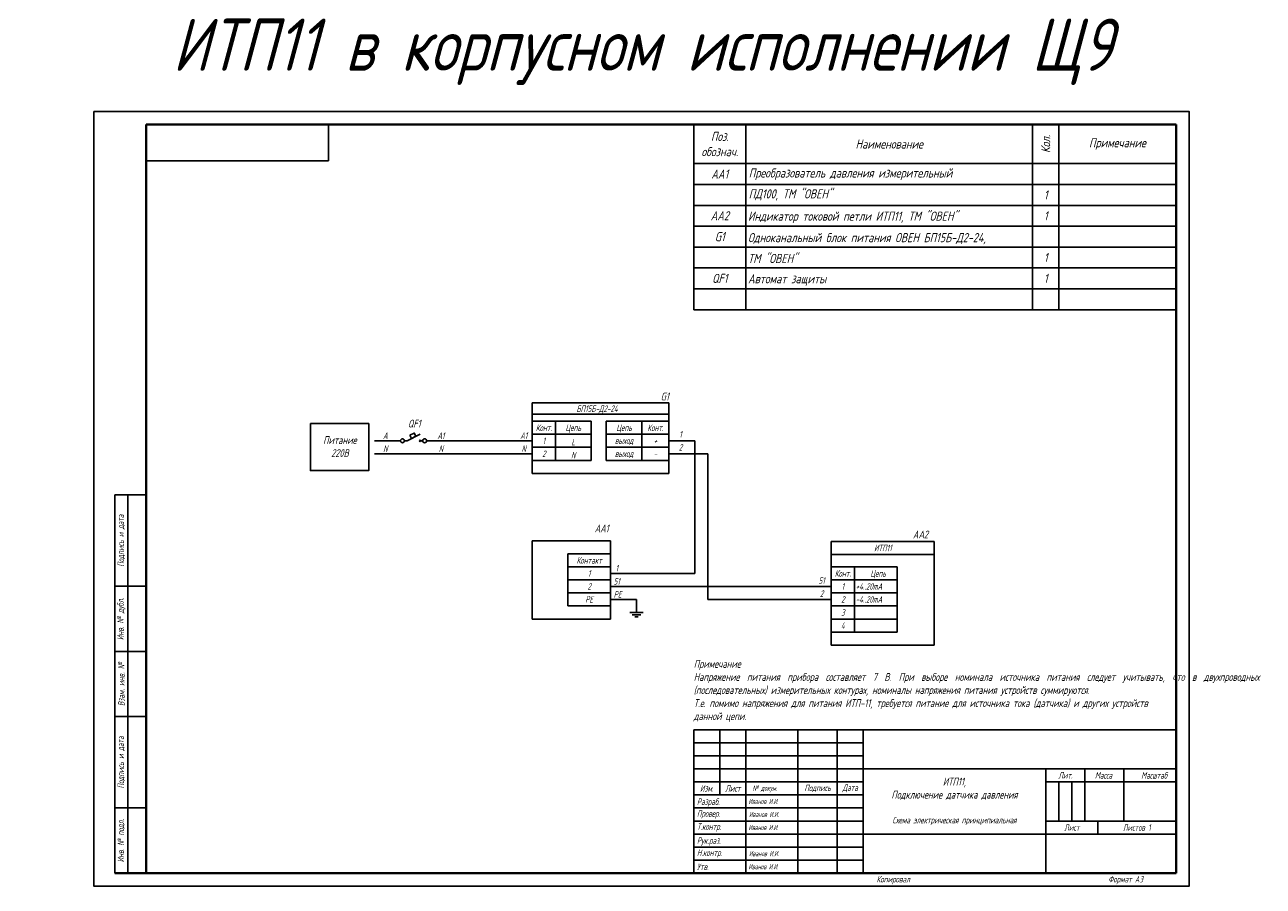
# Model space of a CAD drawing. Header units: millimetres. Extents: x 172 to 647, y 1024 to 1355.
import ezdxf
from ezdxf.enums import TextEntityAlignment as Align

# ---------------------------------------------------------------- set-up
doc = ezdxf.new("R2010")
doc.units = ezdxf.units.MM
doc.styles.add('gost2304', font='Gost.shx', dxfattribs={"width": 0.8, "oblique": 15, "height": 2.5})
doc.styles.add('ДЛЯ текста', font='Gost.shx', dxfattribs={"oblique": 15, "height": 3.5})

msp = doc.modelspace()

# ---------------------------------------------------------------- linework, layer by layer
at = {"color": 0}
for p, q in [((198.69, 1024.45), (198.69, 1321.45)), ((198.69, 1024.45), (198.69, 1321.45)), ((288.69, 1302.45), (288.69, 1316.45)), ((288.69, 1302.45), (288.69, 1316.45)), ((218.69, 1302.45), (288.69, 1302.45)), ((218.69, 1302.45), (288.69, 1302.45)), ((218.69, 1302.45), (288.69, 1302.45)), ((218.69, 1302.45), (288.69, 1302.45)), ((369.71, 1202.7), (374.71, 1202.7)), ((414.8, 1202.7), (409.8, 1202.7)), ((318.76, 1195.2), (323.76, 1197.7)), ((369.71, 1197.7), (374.71, 1197.7)), ((414.8, 1197.7), (409.8, 1197.7)), ((317.76, 1195.2), (318.76, 1195.2)), ((323.37, 1195.59), (324.15, 1194.81)), ((323.37, 1194.81), (324.15, 1195.59)), ((324.76, 1195.2), (323.76, 1195.2)), ((206.69, 1174.45), (206.69, 1029.45)), ((206.69, 1174.45), (218.69, 1174.45)), ((211.69, 1174.45), (211.69, 1029.45)), ((484.37, 1146.87), (489.37, 1146.87)), ((484.37, 1141.87), (489.37, 1141.87)), ((206.69, 1139.45), (218.69, 1139.45)), ((484.37, 1136.87), (489.37, 1136.87)), ((206.69, 1114.45), (218.69, 1114.45)), ((206.69, 1089.45), (218.69, 1089.45)), ((428.69, 1084.45), (428.69, 1029.45)), ((428.69, 1084.45), (613.69, 1084.45)), ((428.69, 1084.45), (428.69, 1029.45)), ((438.69, 1084.45), (438.69, 1059.45)), ((438.69, 1084.45), (438.69, 1059.45)), ((448.69, 1084.45), (448.69, 1029.45)), ((468.69, 1084.45), (468.69, 1029.45)), ((483.69, 1084.45), (483.69, 1029.45)), ((493.69, 1084.45), (493.69, 1029.45)), ((428.69, 1079.45), (493.69, 1079.45)), ((428.69, 1074.45), (493.69, 1074.45)), ((428.69, 1069.45), (493.69, 1069.45)), ((493.69, 1069.45), (613.69, 1069.45)), ((563.69, 1069.45), (563.69, 1029.45)), ((578.69, 1069.45), (578.69, 1049.45)), ((593.69, 1069.45), (593.69, 1049.45)), ((428.69, 1064.45), (493.69, 1064.45)), ((563.69, 1064.45), (613.69, 1064.45)), ((568.69, 1064.45), (568.69, 1049.45)), ((573.69, 1064.45), (573.69, 1049.45)), ((428.69, 1059.45), (493.69, 1059.45)), ((206.69, 1054.45), (218.69, 1054.45)), ((428.69, 1054.45), (493.69, 1054.45)), ((428.69, 1049.45), (493.69, 1049.45)), ((563.69, 1049.45), (613.69, 1049.45)), ((583.69, 1049.45), (583.69, 1044.45)), ((428.69, 1044.45), (493.69, 1044.45)), ((493.69, 1044.45), (613.69, 1044.45)), ((428.69, 1039.45), (493.69, 1039.45)), ((428.69, 1039.45), (493.69, 1039.45)), ((428.69, 1034.45), (493.69, 1034.45)), ((428.69, 1034.45), (493.69, 1034.45)), ((428.69, 1029.45), (613.69, 1029.45)), ((428.69, 1029.45), (613.69, 1029.45))]:
    msp.add_line(p, q, dxfattribs=at)
at = {"color": 0, "lineweight": 40}
for p, q in [((218.69, 1316.45), (218.69, 1029.45)), ((613.69, 1316.45), (218.69, 1316.45)), ((218.69, 1316.45), (218.69, 1029.45)), ((613.69, 1316.45), (613.69, 1029.45)), ((613.69, 1029.45), (206.69, 1029.45))]:
    msp.add_line(p, q, dxfattribs=at)
at = {"color": 0, "ltscale": 100}
for p, q in [((434.69, 1316.45), (428.69, 1316.45)), ((440.69, 1316.45), (434.69, 1316.45)), ((448.69, 1316.45), (440.69, 1316.45)), ((518.69, 1316.45), (448.69, 1316.45)), ((558.69, 1316.45), (448.69, 1316.45)), ((581.69, 1316.45), (518.69, 1316.45)), ((568.69, 1316.45), (558.69, 1316.45)), ((558.69, 1316.45), (558.69, 1245.45)), ((613.69, 1316.45), (568.69, 1316.45)), ((568.69, 1316.45), (568.69, 1245.45)), ((591.69, 1316.45), (581.69, 1316.45)), ((613.69, 1316.45), (591.69, 1316.45)), ((613.69, 1316.45), (613.69, 1301.45)), ((366.74, 1202.7), (366.74, 1209.8)), ((366.74, 1209.8), (419.17, 1209.8)), ((419.17, 1209.8), (419.17, 1202.7)), ((389.32, 1202.7), (389.32, 1187.7)), ((316.26, 1195.2), (306.26, 1195.2)), ((481.4, 1146.87), (481.4, 1156.58)), ((520.91, 1156.58), (481.4, 1156.58))]:
    msp.add_line(p, q, dxfattribs=at)
at = {"color": 7}
for p, q in [((428.69, 1245.45), (428.69, 1316.45)), ((428.69, 1316.45), (613.69, 1316.45)), ((448.69, 1245.45), (448.69, 1316.45)), ((428.69, 1301.45), (613.69, 1301.45)), ((428.69, 1293.45), (613.69, 1293.45)), ((428.69, 1285.45), (613.69, 1285.45)), ((428.69, 1277.45), (613.69, 1277.45)), ((428.69, 1269.45), (613.69, 1269.45)), ((428.69, 1269.45), (613.69, 1269.45)), ((428.69, 1261.45), (613.69, 1261.45)), ((428.69, 1261.45), (613.69, 1261.45)), ((428.69, 1253.45), (613.69, 1253.45)), ((428.69, 1253.45), (613.69, 1253.45)), ((428.69, 1245.45), (613.69, 1245.45)), ((428.69, 1245.45), (613.69, 1245.45)), ((428.69, 1084.45), (613.69, 1084.45))]:
    msp.add_line(p, q, dxfattribs=at)
at = {"color": 0, "ltscale": 0.05}
for p, q in [((419.17, 1205.45), (366.74, 1205.45)), ((389.32, 1202.7), (375.71, 1202.7)), ((395.19, 1202.7), (408.8, 1202.7)), ((395.19, 1187.7), (395.19, 1202.7)), ((375.71, 1197.7), (389.32, 1197.7)), ((408.8, 1197.7), (395.19, 1197.7)), ((375.71, 1192.7), (389.32, 1192.7)), ((408.8, 1192.7), (395.19, 1192.7)), ((375.71, 1187.7), (389.32, 1187.7)), ((375.71, 1187.7), (389.32, 1187.7)), ((408.8, 1187.7), (395.19, 1187.7)), ((408.8, 1187.7), (395.19, 1187.7)), ((380.48, 1151.87), (396.74, 1151.87)), ((380.48, 1131.87), (380.48, 1151.87)), ((520.91, 1151.61), (481.4, 1151.61)), ((396.74, 1146.87), (380.48, 1146.87)), ((506.72, 1146.87), (490.37, 1146.87)), ((396.74, 1141.87), (380.48, 1141.87)), ((490.37, 1141.87), (506.72, 1141.87)), ((490.37, 1141.87), (506.72, 1141.87)), ((490.37, 1141.87), (506.72, 1141.87)), ((396.74, 1136.87), (380.48, 1136.87)), ((396.74, 1136.87), (380.48, 1136.87)), ((396.74, 1136.87), (380.48, 1136.87)), ((490.37, 1136.87), (506.72, 1136.87)), ((490.37, 1136.87), (506.72, 1136.87)), ((396.74, 1131.87), (380.48, 1131.87)), ((396.74, 1131.87), (380.48, 1131.87)), ((490.37, 1131.87), (506.72, 1131.87)), ((490.37, 1126.87), (506.72, 1126.87)), ((490.37, 1126.87), (506.72, 1126.87)), ((490.37, 1126.87), (506.72, 1126.87)), ((490.37, 1121.87), (506.72, 1121.87))]:
    msp.add_line(p, q, dxfattribs=at)
for p, q in [((366.74, 1195.2), (326.26, 1195.2)), ((419.17, 1195.2), (429.17, 1195.2)), ((429.17, 1195.2), (429.17, 1144.37)), ((366.74, 1190.2), (306.26, 1190.2)), ((366.74, 1187.7), (366.74, 1182.7)), ((419.17, 1190.2), (434.17, 1190.2)), ((419.17, 1182.7), (419.17, 1187.7)), ((434.17, 1190.2), (434.17, 1134.37)), ((366.74, 1182.7), (419.17, 1182.7)), ((396.74, 1156.87), (366.74, 1156.87)), ((366.74, 1156.87), (366.74, 1136.87)), ((366.74, 1126.87), (366.74, 1156.87)), ((396.74, 1151.87), (396.74, 1156.87)), ((520.91, 1156.58), (520.91, 1116.87)), ((396.74, 1151.87), (396.74, 1146.87)), ((396.74, 1146.87), (396.74, 1141.87)), ((506.72, 1146.87), (506.72, 1121.87)), ((396.74, 1144.37), (429.17, 1144.37)), ((396.74, 1141.87), (396.74, 1136.87)), ((366.74, 1136.87), (366.74, 1131.87)), ((407.04, 1139.37), (396.74, 1139.37)), ((396.74, 1131.87), (396.74, 1136.87)), ((396.74, 1136.87), (396.74, 1131.87)), ((407.04, 1139.37), (481.4, 1139.37)), ((396.74, 1134.37), (406.74, 1134.37)), ((396.74, 1131.87), (396.74, 1126.87)), ((481.4, 1134.37), (434.17, 1134.37)), ((396.74, 1126.87), (366.74, 1126.87)), ((481.4, 1126.87), (481.4, 1121.87)), ((481.4, 1121.87), (481.4, 1116.87)), ((520.91, 1116.87), (481.4, 1116.87))]:
    msp.add_line(p, q)
at = {"color": 7, "ltscale": 100}
for p, q in [((406.74, 1134.37), (406.74, 1129.37)), ((404.15, 1129.37), (409.34, 1129.37)), ((405.12, 1128.48), (408.38, 1128.48)), ((406.1, 1127.72), (407.39, 1127.72))]:
    msp.add_line(p, q, dxfattribs=at)
at = {"color": 0}
msp.add_lwpolyline([(198.69, 1321.45), (618.69, 1321.45), (618.69, 1024.45), (198.69, 1024.45)], close=True, dxfattribs=at)
at = {"color": 0, "ltscale": 100}
msp.add_lwpolyline([(281.71, 1201.81), (304.1, 1201.81), (304.1, 1183.76), (281.71, 1183.76)], close=True, dxfattribs=at)
at = {"color": 0, "ltscale": 0.05}
for points in [[(366.74, 1197.7), (375.71, 1197.7), (375.71, 1202.7), (366.74, 1202.7)], [(419.17, 1197.7), (408.8, 1197.7), (408.8, 1202.7), (419.17, 1202.7)], [(366.74, 1192.7), (375.71, 1192.7), (375.71, 1197.7), (366.74, 1197.7)], [(419.17, 1192.7), (408.8, 1192.7), (408.8, 1197.7), (419.17, 1197.7)], [(366.74, 1187.7), (375.71, 1187.7), (375.71, 1192.7), (366.74, 1192.7)], [(419.17, 1187.7), (408.8, 1187.7), (408.8, 1192.7), (419.17, 1192.7)], [(481.4, 1141.87), (490.37, 1141.87), (490.37, 1146.87), (481.4, 1146.87)], [(481.4, 1136.87), (490.37, 1136.87), (490.37, 1141.87), (481.4, 1141.87)], [(481.4, 1131.87), (490.37, 1131.87), (490.37, 1136.87), (481.4, 1136.87)], [(481.4, 1126.87), (490.37, 1126.87), (490.37, 1131.87), (481.4, 1131.87)], [(481.4, 1121.87), (490.37, 1121.87), (490.37, 1126.87), (481.4, 1126.87)]]:
    msp.add_lwpolyline(points, close=True, dxfattribs=at)
at = {"color": 0, "ltscale": 0.008}
msp.add_lwpolyline([(319.84, 1197.33), (321.54, 1198.18), (322.17, 1196.91), (320.48, 1196.06)], close=True, dxfattribs=at)
at = {"color": 0}
for centre in [(317.01, 1195.2), (325.51, 1195.2)]:
    msp.add_circle(centre, 0.75, dxfattribs=at)

# ---------------------------------------------------------------- texts
at = {"color": 0, "style": 'gost2304', "oblique": 15, "width": 0.8}
for s, p in [('БП15Б-Д2-24', (391.64, 1207.51)), ('A', (310.43, 1197.16)), ('A1', (331.76, 1197.16)), ('A1', (363.51, 1197.16)), ('Конт.', (371.23, 1200.2)), ('Цепь', (382.51, 1200.2)), ('Цепь', (402, 1200.2)), ('Конт.', (413.99, 1200.2)), ('N', (310.43, 1192.16)), ('N', (331.76, 1192.16)), ('N', (363.51, 1192.16)), ('1', (371.23, 1195.2)), ('L', (382.51, 1194.7)), ('выход', (402, 1195.27)), ('+', (413.99, 1195.2)), ('2', (371.23, 1190.2)), ('N', (382.51, 1189.7)), ('выход', (402, 1190.27)), ('-', (413.99, 1190.2)), ('ИТП11', (501.25, 1154.11)), ('1', (399.19, 1146.33)), ('Конт.', (485.89, 1144.37)), ('Цепь', (499.44, 1144.37)), ('51', (399.19, 1141.33)), ('51', (477.77, 1141.61)), ('1', (485.89, 1139.37)), ('PE', (399.52, 1136.33)), ('2', (477.77, 1136.61)), ('2', (485.89, 1134.37)), ('3', (485.89, 1129.37)), ('4', (485.89, 1124.37))]:
    msp.add_text(s, height=2.5, dxfattribs=at).set_placement(p, align=Align.MIDDLE_CENTER)
for s, p in [('+4..20mA', (490.84, 1139.37)), ('-4..20mA', (490.84, 1134.37))]:
    msp.add_text(s, height=2.5, dxfattribs=at).set_placement(p, align=Align.MIDDLE_LEFT)
at = {"color": 7, "linetype": 'Continuous'}
for s, insert, char_height, width, attachment_point, style in [('{\\C256;ИТП11 в корпусном исполнении Щ9}', (409, 1344.31), 20, 591.4747, 5, 'ДЛЯ текста'), ('\\A1;Поз.\\Pобознач.', (438.69, 1308.95), 3.5, 20, 5, 'ДЛЯ текста'), ('\\A1;Наименование', (503.69, 1308.95), 3.5, 110, 5, 'ДЛЯ текста'), ('\\A1;Примечание', (591.19, 1308.95), 3.5, 45, 5, 'ДЛЯ текста'), ('\\A1;AA1', (438.69, 1297.45), 3.5, 20, 5, 'ДЛЯ текста'), ('\\A1;1', (563.69, 1289.45), 3.5, 10, 5, 'ДЛЯ текста'), ('\\A1;AA2', (438.69, 1281.45), 3.5, 20, 5, 'ДЛЯ текста'), ('{\\C0;Индикатор токовой петли ИТП11, ТМ "ОВЕН"}', (449.52, 1280.83), 3.5, 109.1744, 4, 'ДЛЯ текста'), ('\\A1;1', (563.69, 1281.45), 3.5, 10, 5, 'ДЛЯ текста'), ('\\A1;1', (563.69, 1281.45), 3.5, 10, 5, 'ДЛЯ текста'), ('\\A1;G1', (438.69, 1273.45), 3.5, 20, 5, 'ДЛЯ текста'), ('\\A1;1', (563.69, 1265.45), 3.5, 10, 5, 'ДЛЯ текста'), ('\\A1;QF1', (438.69, 1257.45), 3.5, 20, 5, 'ДЛЯ текста'), ('\\A1;1', (563.69, 1257.45), 3.5, 10, 5, 'ДЛЯ текста'), ('{\\C0;Автомат защиты}', (449.52, 1256.83), 3.5, 109.1744, 4, 'ДЛЯ текста'), ('\\A1;Контакт', (388.61, 1149.37), 2.5, 16.2595, 5, 'gost2304'), ('\\A1;1', (388.61, 1144.37), 2.5, 16.2595, 5, 'gost2304'), ('\\A1;2', (388.61, 1139.37), 2.5, 16.2595, 5, 'gost2304'), ('\\A1;PE', (388.61, 1134.37), 2.5, 16.2595, 5, 'gost2304')]:
    msp.add_mtext(s, dxfattribs=dict(at, insert=insert, char_height=char_height, width=width, attachment_point=attachment_point, style=style))
at = {"color": 7, "linetype": 'Continuous', "insert": (563.69, 1308.95), "char_height": 3.5, "width": 15, "attachment_point": 5, "rotation": 90, "style": 'ДЛЯ текста'}
msp.add_mtext('\\A1;Кол.', dxfattribs=at)
at = {"color": 7, "linetype": 'Continuous', "char_height": 3.5, "style": 'ДЛЯ текста'}
for s, insert, width, attachment_point, line_spacing_factor in [('\\pxql;{\\C0;Преобразователь давления измерительный\\PПД100, ТМ "ОВЕН"}', (504.8, 1293.45), 110, 5, 1.371429), ('{\\C0;Одноканальный блок питания ОВЕН БП15Б-Д2-24,\\PТМ "ОВЕН"}', (449.52, 1269.08), 109.1744, 4, 1.37)]:
    msp.add_mtext(s, dxfattribs=dict(at, insert=insert, width=width, attachment_point=attachment_point, line_spacing_factor=line_spacing_factor))
at = {"color": 0, "style": 'gost2304'}
for s, insert, char_height, width, attachment_point in [('\\A1;Питание\\P220В', (293, 1192.98), 3, 39.9795, 5), ('1', (423.65, 1197.7), 2.5, 8.9641, 5), ('2', (423.65, 1192.7), 2.5, 8.9641, 5), ('\\pxql;{\\H1.2x;\\C256;Примечание\\P\\pqj;Напряжение питания прибора составляет 7 В. При выборе номинала источника питания следует учитывать, что в двухпроводных (последовательных) измерительных контурах, номиналы напряжения питания устройств суммируются. \\PТ.е. помимо напряжения для питания ИТП-11, требуется питание для источника тока (датчика) и других устройств\\Pданной цепи.   ^I^I^I^I^I^I^I^I^I^I^I^I^I^I^I    ^I}', (518.35, 1099.25), 2.5, 179.3085, 5), ('{\\H1.2x;\\C256;ИТП11,\\PПодключение датчика давления\\P\\P\\H0.83333x;Схема электрическая принципиальная}', (528.69, 1056.95), 2.5, 70, 5), ('\\pi4.8281;Лит.', (563.69, 1066.95), 2.5, 15, 4), ('\\pi3.8575;Масса ', (578.69, 1066.95), 2.5, 15, 4), ('\\pi4.2529;Масштаб', (603.15, 1066.95), 2.5, 18.918, 5), ('Изм.', (433.69, 1061.95), 2.5, 10, 5), ('Лист', (443.69, 1061.95), 2.5, 10, 5), ('{\\H0.83333x;№ докум}.', (456.02, 1061.95), 2.5, 20, 5), ('Подпись', (476.19, 1061.95), 2.5, 15, 5), ('Дата', (488.69, 1061.95), 2.5, 10, 5), (' Разраб.', (428.69, 1056.51), 2.5, 20, 4), ('Иванов И.И.', (449.69, 1056.95), 2, 25.4383, 4), (' Провер.', (428.69, 1051.95), 2.5, 20, 4), (' Т.контр.', (428.69, 1046.95), 2.5, 20, 4), ('Иванов И.И.', (449.69, 1046.95), 2, 20.2097, 4), ('{\\Q10;Лист  }', (573.77, 1046.95), 2.5, 20, 5), ('{\\Q10;Листов 1}', (598.69, 1046.95), 2.5, 30, 5), (' Рук.раз.', (428.69, 1041.6), 2.5, 20, 4), (' Н.контр.', (428.69, 1036.95), 2.5, 20, 4), ('Иванов И.И.', (449.9, 1036.95), 2, 20, 4), (' Утв.', (428.69, 1031.89), 2.5, 20, 4)]:
    msp.add_mtext(s, dxfattribs=dict(at, insert=insert, char_height=char_height, width=width, attachment_point=attachment_point))
at = {"color": 0, "char_height": 2.5, "attachment_point": 5, "rotation": 90, "style": 'gost2304'}
for s, insert, width in [('{\\Q10;Подпись и дата}', (209.19, 1156.95), 35), ('{\\Q10;Инв. № дубл.}', (209.19, 1126.95), 25), ('{\\Q10;Взам. инв. №}', (209.19, 1101.95), 25), ('{\\Q10;Подпись и дата}', (209.19, 1071.95), 35), ('\\pt24;{\\Q10;Инв. № подл.}', (209.19, 1041.95), 25)]:
    msp.add_mtext(s, dxfattribs=dict(at, insert=insert, width=width))
at = {"color": 0, "char_height": 2, "attachment_point": 4, "line_spacing_factor": 0.48, "style": 'gost2304'}
for insert, width in [((449.9, 1051.95), 20), ((449.69, 1031.95), 15.6055)]:
    msp.add_mtext('Иванов И.И.', dxfattribs=dict(at, insert=insert, width=width))
at = {"color": 0, "lineweight": 15, "char_height": 2.5, "width": 23.5385, "attachment_point": 1, "style": 'gost2304'}
for s, insert in [('Копировал', (498.81, 1028.38)), ('Формат A3', (587.69, 1028.38))]:
    msp.add_mtext(s, dxfattribs=dict(at, insert=insert))
at = {"color": 0, "style": 'gost2304', "oblique": 15, "width": 0.8, "flags": 8}
for tag, p in [('G1', (417.6, 1210.69)), ('QF1', (321.54, 1200.28)), ('AA1', (393.39, 1160.08)), ('AA2', (515.67, 1157.8))]:
    msp.add_attdef(tag, text='QF1', height=3, dxfattribs=at).set_placement(p, align=Align.CENTER)

doc.saveas('drawing.dxf')
